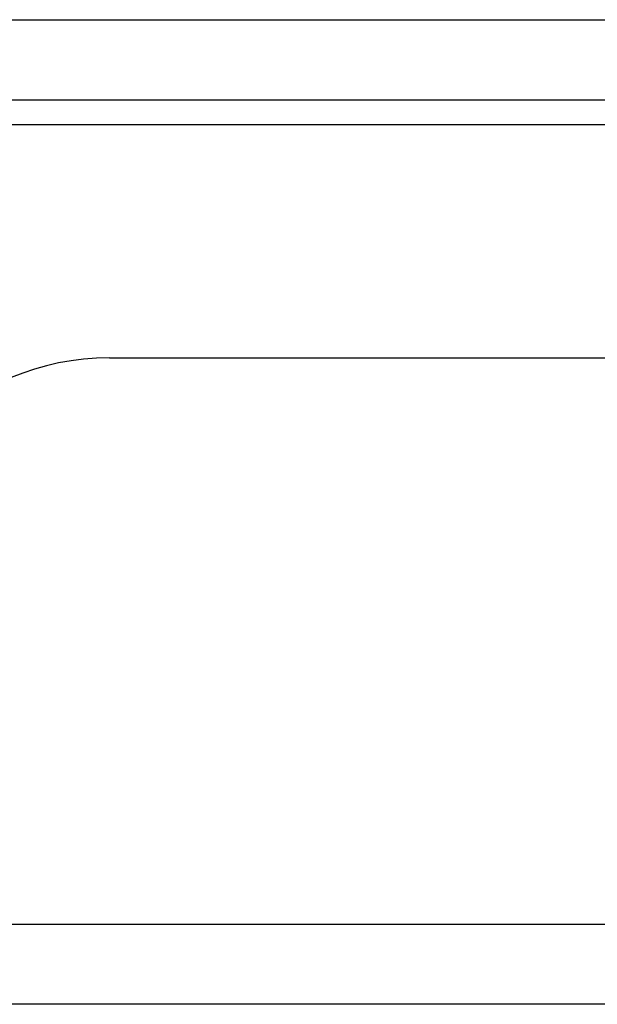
# Model space of a CAD drawing. Header units: inches. Extents: x 25 to 627, y 68 to 290.
# Tile 18 of 250: x 82.125 to 82.839, y 68.365 to 69.583. Entities that reach past the tile are written whole.
import ezdxf

# ---------------------------------------------------------------- set-up
doc = ezdxf.new("R2010")
doc.units = ezdxf.units.IN
doc.header["$MEASUREMENT"] = 0
doc.layers.add('Visible Edges(ANSI)', color=7, linetype='Continuous', lineweight=25)
doc.layers.add('Visible Tangent Edges(ANSI)', color=7, linetype='Continuous', lineweight=25)

msp = doc.modelspace()

# ---------------------------------------------------------------- linework, layer by layer
at = {"layer": 'Visible Edges(ANSI)'}
for p, q in [((25.0901, 69.4844), (84.8921, 69.4844)), ((82.2356, 69.1649), (84.7936, 69.1649)), ((84.7936, 68.3649), (25.1886, 68.3649))]:
    msp.add_line(p, q, dxfattribs=at)
msp.add_arc((82.2356, 68.8529), 0.312, 90, 180, dxfattribs=at)
at = {"layer": 'Visible Tangent Edges(ANSI)'}
for p, q in [((25.0901, 69.5834), (84.125, 69.5834)), ((83.993, 69.4534), (81.4225, 69.4534)), ((25.1886, 68.4639), (84.7936, 68.4639))]:
    msp.add_line(p, q, dxfattribs=at)

doc.saveas('drawing.dxf')
